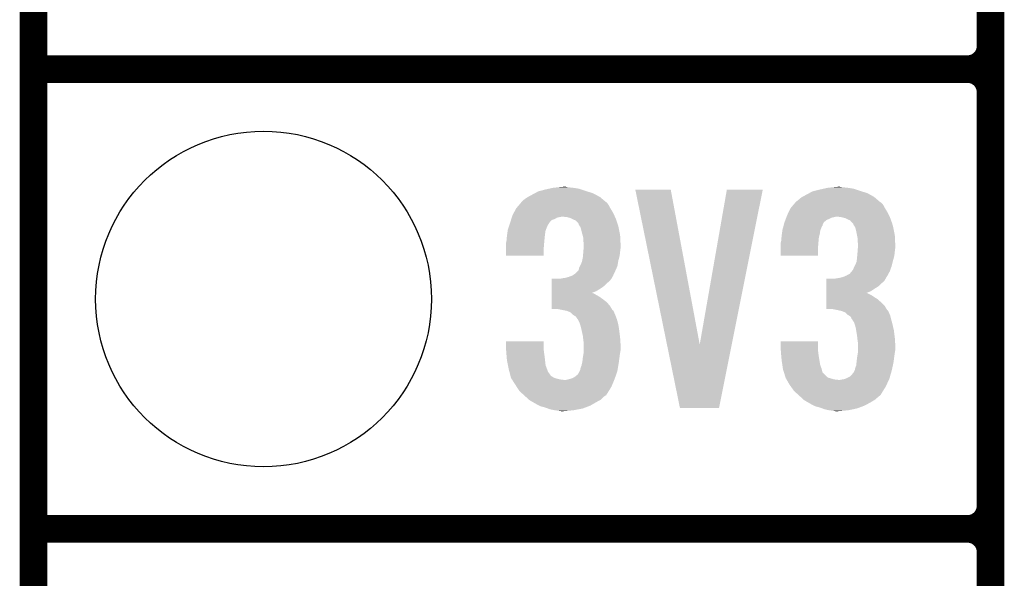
# Model space of a CAD drawing. Extents: x -0.05 to 0.95, y -0.15 to 2.1.
# Tile 2 of 38: x -0.05 to 0.16, y 0.04 to 0.16. Entities that reach past the tile are written whole.
import ezdxf

# ---------------------------------------------------------------- set-up
doc = ezdxf.new("R2010")
doc.units = 0
doc.layers.get('0').update_dxf_attribs({"linetype": 'CONTINUOUS'})
for name, color, linetype in [('PAC1811_CLICK_V100A_GKO', 5, 'CONTINUOUS'), ('PAC1811_CLICK_V100A_GTO', 14, 'CONTINUOUS'), ('PAC1811_CLICK_V100A_GTS', 12, 'CONTINUOUS')]:
    doc.layers.add(name, color=color, linetype=linetype)

# ---------------------------------------------------------------- blocks, each defined once
blk = doc.blocks.new('ROUND_24')
blk.add_circle((0, 0), 0.0365)

msp = doc.modelspace()

# ---------------------------------------------------------------- linework, layer by layer
at = {"layer": 'PAC1811_CLICK_V100A_GKO', "const_width": 0.006}
msp.add_lwpolyline([(-0.05, -0.15), (-0.05, 2.01)], dxfattribs=at)
at = {"layer": 'PAC1811_CLICK_V100A_GTO', "const_width": 0.006}
for points in [[(0.158, -0.022), (0.158, 0.722)], [(0.158, 0.155), (0.158, 0.245)], [(-0.05, 0.15), (0.153, 0.15)], [(-0.05, 0.15), (0.153, 0.15)], [(0.158, 0.055), (0.158, 0.145)], [(-0.05, 0.05), (0.153, 0.05)], [(-0.05, 0.05), (0.153, 0.05)]]:
    msp.add_lwpolyline(points, dxfattribs=at)
for points in [[(0.153, 0.15, 0.414214), (0.158, 0.155)], [(0.158, 0.145, 0.414214), (0.153, 0.15)], [(0.158, 0.145, 0.414214), (0.153, 0.15)], [(0.153, 0.05, 0.414214), (0.158, 0.055)], [(0.158, 0.045, 0.414214), (0.153, 0.05)], [(0.158, 0.045, 0.414214), (0.153, 0.05)]]:
    msp.add_lwpolyline(points, format="xyb", dxfattribs=at)
at = {"layer": 'PAC1811_CLICK_V100A_GTO'}
for points in [[(0.0621, 0.124), (0.063, 0.1242), (0.0685, 0.124), (0.0672, 0.1242)], [(0.063, 0.1242), (0.06405, 0.1243), (0.0672, 0.1242), (0.0661, 0.1243)], [(0.06405, 0.1243), (0.0651, 0.1244), (0.0661, 0.1243), (0.0657, 0.1244)], [(0.1218, 0.124), (0.1227, 0.1242), (0.1282, 0.124), (0.1269, 0.1242)], [(0.1227, 0.1242), (0.12375, 0.1243), (0.1269, 0.1242), (0.1258, 0.1243)], [(0.12375, 0.1243), (0.1248, 0.1244), (0.1258, 0.1243), (0.1253, 0.1244)], [(0.0566, 0.1216), (0.0573, 0.1221), (0.07381, 0.1216), (0.07322, 0.1221)], [(0.0573, 0.1221), (0.05748, 0.1222), (0.07322, 0.1221), (0.0731, 0.1222)], [(0.05748, 0.1222), (0.0584, 0.1227), (0.0731, 0.1222), (0.07216, 0.1227)], [(0.0584, 0.1227), (0.05896, 0.123), (0.07216, 0.1227), (0.0716, 0.123)], [(0.05896, 0.123), (0.0597, 0.1234), (0.0716, 0.123), (0.07032, 0.1234)], [(0.0597, 0.1234), (0.06007, 0.1235), (0.07032, 0.1234), (0.07, 0.1235)], [(0.06007, 0.1235), (0.0612, 0.1238), (0.07, 0.1235), (0.0691, 0.1238)], [(0.0612, 0.1238), (0.0621, 0.124), (0.0691, 0.1238), (0.0685, 0.124)], [(0.08768, 0.0901), (0.0808, 0.1238), (0.0948, 0.0901), (0.0885, 0.1238)], [(0.0808, 0.1238), (0.0808, 0.1238), (0.0885, 0.1238), (0.0808, 0.1238)], [(0.0948, 0.0901), (0.1007, 0.1238), (0.10176, 0.0901), (0.1085, 0.1238)], [(0.1007, 0.1238), (0.1007, 0.1238), (0.1085, 0.1238), (0.1007, 0.1238)], [(0.1163, 0.1216), (0.1169, 0.1221), (0.13341, 0.1216), (0.13282, 0.1221)], [(0.1169, 0.1221), (0.11708, 0.1222), (0.13282, 0.1221), (0.1327, 0.1222)], [(0.11708, 0.1222), (0.118, 0.1227), (0.1327, 0.1222), (0.13182, 0.1227)], [(0.118, 0.1227), (0.11856, 0.123), (0.13182, 0.1227), (0.1313, 0.123)], [(0.11856, 0.123), (0.1193, 0.1234), (0.1313, 0.123), (0.13002, 0.1234)], [(0.1193, 0.1234), (0.1197, 0.1235), (0.13002, 0.1234), (0.1297, 0.1235)], [(0.1197, 0.1235), (0.1209, 0.1238), (0.1297, 0.1235), (0.1288, 0.1238)], [(0.1209, 0.1238), (0.1218, 0.124), (0.1288, 0.1238), (0.1282, 0.124)], [(0.0549, 0.1197), (0.05566, 0.1206), (0.0754, 0.1197), (0.0749, 0.1206)], [(0.05566, 0.1206), (0.056, 0.121), (0.0749, 0.1206), (0.0746, 0.121)], [(0.056, 0.121), (0.0561, 0.1211), (0.0746, 0.121), (0.0744, 0.1211)], [(0.0561, 0.1211), (0.0566, 0.1216), (0.0744, 0.1211), (0.07381, 0.1216)], [(0.1145, 0.1197), (0.11526, 0.1206), (0.1351, 0.1197), (0.1346, 0.1206)], [(0.11526, 0.1206), (0.1156, 0.121), (0.1346, 0.1206), (0.1342, 0.121)], [(0.1156, 0.121), (0.1157, 0.1211), (0.1342, 0.121), (0.134, 0.1211)], [(0.1157, 0.1211), (0.1158, 0.1212), (0.134, 0.1211), (0.13388, 0.1212)], [(0.1158, 0.1212), (0.1163, 0.1216), (0.13388, 0.1212), (0.13341, 0.1216)], [(0.05394, 0.1177), (0.05401, 0.1179), (0.0638, 0.1177), (0.0648, 0.1179)], [(0.05401, 0.1179), (0.0541, 0.1182), (0.07637, 0.1179), (0.07623, 0.1182)], [(0.0541, 0.1182), (0.05437, 0.1187), (0.07623, 0.1182), (0.076, 0.1187)], [(0.05437, 0.1187), (0.0549, 0.1197), (0.076, 0.1187), (0.0754, 0.1197)], [(0.066, 0.1178), (0.0651, 0.1179), (0.07642, 0.1178), (0.07637, 0.1179)], [(0.0667, 0.1176), (0.066, 0.1178), (0.07651, 0.1176), (0.07642, 0.1178)], [(0.11361, 0.1177), (0.11365, 0.1178), (0.1235, 0.1177), (0.124, 0.1178)], [(0.11365, 0.1178), (0.11369, 0.1179), (0.124, 0.1178), (0.1244, 0.1179)], [(0.11369, 0.1179), (0.1138, 0.1182), (0.13607, 0.1179), (0.13593, 0.1182)], [(0.1138, 0.1182), (0.11403, 0.1187), (0.13593, 0.1182), (0.1357, 0.1187)], [(0.11403, 0.1187), (0.1145, 0.1197), (0.1357, 0.1187), (0.1351, 0.1197)], [(0.1256, 0.1178), (0.1248, 0.1179), (0.13612, 0.1178), (0.13607, 0.1179)], [(0.1264, 0.1176), (0.1256, 0.1178), (0.13621, 0.1176), (0.13612, 0.1178)], [(0.0531, 0.1151), (0.05337, 0.1159), (0.06138, 0.1151), (0.0617, 0.1159)], [(0.05337, 0.1159), (0.0534, 0.116), (0.0617, 0.1159), (0.0618, 0.116)], [(0.0534, 0.116), (0.05343, 0.1161), (0.0618, 0.116), (0.0618, 0.1161)], [(0.05343, 0.1161), (0.0536, 0.1166), (0.0618, 0.1161), (0.06213, 0.1166)], [(0.0536, 0.1166), (0.05363, 0.1167), (0.06213, 0.1166), (0.0622, 0.1167)], [(0.05363, 0.1167), (0.05379, 0.1172), (0.0622, 0.1167), (0.0627, 0.1172)], [(0.05379, 0.1172), (0.05385, 0.1174), (0.0627, 0.1172), (0.0633, 0.1174)], [(0.05385, 0.1174), (0.05394, 0.1177), (0.0633, 0.1174), (0.0638, 0.1177)], [(0.0671, 0.1174), (0.0667, 0.1176), (0.0766, 0.1174), (0.07651, 0.1176)], [(0.0673, 0.1173), (0.0671, 0.1174), (0.07663, 0.1173), (0.0766, 0.1174)], [(0.0678, 0.1171), (0.0673, 0.1173), (0.0767, 0.1171), (0.07663, 0.1173)], [(0.0684, 0.1165), (0.0678, 0.1171), (0.0769, 0.1165), (0.0767, 0.1171)], [(0.0685, 0.1163), (0.0684, 0.1165), (0.07697, 0.1163), (0.0769, 0.1165)], [(0.0685, 0.1162), (0.0685, 0.1163), (0.077, 0.1162), (0.07697, 0.1163)], [(0.0687, 0.1159), (0.0685, 0.1162), (0.0771, 0.1159), (0.077, 0.1162)], [(0.0689, 0.1156), (0.0687, 0.1159), (0.07716, 0.1156), (0.0771, 0.1159)], [(0.0691, 0.1148), (0.0689, 0.1156), (0.07732, 0.1148), (0.07716, 0.1156)], [(0.1128, 0.1151), (0.11301, 0.1159), (0.12108, 0.1151), (0.1214, 0.1159)], [(0.11301, 0.1159), (0.11304, 0.116), (0.1214, 0.1159), (0.1215, 0.116)], [(0.11304, 0.116), (0.11307, 0.1161), (0.1215, 0.116), (0.1215, 0.1161)], [(0.11307, 0.1161), (0.1132, 0.1166), (0.1215, 0.1161), (0.12175, 0.1166)], [(0.1132, 0.1166), (0.11324, 0.1167), (0.12175, 0.1166), (0.1218, 0.1167)], [(0.11324, 0.1167), (0.11342, 0.1172), (0.1218, 0.1167), (0.1224, 0.1172)], [(0.11342, 0.1172), (0.1135, 0.1174), (0.1224, 0.1172), (0.1229, 0.1174)], [(0.1135, 0.1174), (0.11361, 0.1177), (0.1229, 0.1174), (0.1235, 0.1177)], [(0.1268, 0.1174), (0.1264, 0.1176), (0.1363, 0.1174), (0.13621, 0.1176)], [(0.127, 0.1173), (0.1268, 0.1174), (0.13633, 0.1173), (0.1363, 0.1174)], [(0.1275, 0.1171), (0.127, 0.1173), (0.1364, 0.1171), (0.13633, 0.1173)], [(0.1277, 0.1168), (0.1275, 0.1171), (0.1365, 0.1168), (0.1364, 0.1171)], [(0.1282, 0.1163), (0.1277, 0.1168), (0.13667, 0.1163), (0.1365, 0.1168)], [(0.1282, 0.1162), (0.1282, 0.1163), (0.1367, 0.1162), (0.13667, 0.1163)], [(0.1284, 0.1159), (0.1282, 0.1162), (0.1368, 0.1159), (0.1367, 0.1162)], [(0.1286, 0.1156), (0.1284, 0.1159), (0.13686, 0.1156), (0.1368, 0.1159)], [(0.1288, 0.1148), (0.1286, 0.1156), (0.13702, 0.1148), (0.13686, 0.1156)], [(0.05287, 0.1134), (0.0529, 0.1137), (0.0611, 0.1134), (0.06114, 0.1137)], [(0.0529, 0.1137), (0.05297, 0.1142), (0.06114, 0.1137), (0.0612, 0.1142)], [(0.05297, 0.1142), (0.05307, 0.1149), (0.0612, 0.1142), (0.0613, 0.1149)], [(0.05307, 0.1149), (0.0531, 0.1151), (0.0613, 0.1149), (0.06138, 0.1151)], [(0.06934, 0.1139), (0.0691, 0.1148), (0.0775, 0.1139), (0.07732, 0.1148)], [(0.0695, 0.1133), (0.06934, 0.1139), (0.07753, 0.1133), (0.0775, 0.1139)], [(0.11257, 0.1134), (0.1126, 0.1137), (0.1207, 0.1134), (0.12077, 0.1137)], [(0.1126, 0.1137), (0.11267, 0.1142), (0.12077, 0.1137), (0.1209, 0.1142)], [(0.11267, 0.1142), (0.11277, 0.1149), (0.1209, 0.1142), (0.121, 0.1149)], [(0.11277, 0.1149), (0.1128, 0.1151), (0.121, 0.1149), (0.12108, 0.1151)], [(0.12898, 0.1139), (0.1288, 0.1148), (0.1372, 0.1139), (0.13702, 0.1148)], [(0.1291, 0.1133), (0.12898, 0.1139), (0.13723, 0.1133), (0.1372, 0.1139)], [(0.0527, 0.1122), (0.05273, 0.1123), (0.06099, 0.1122), (0.061, 0.1123)], [(0.0527, 0.1111), (0.0527, 0.1122), (0.0609, 0.1111), (0.06099, 0.1122)], [(0.05273, 0.1123), (0.0528, 0.1126), (0.061, 0.1123), (0.06103, 0.1126)], [(0.0528, 0.1126), (0.05287, 0.1134), (0.06103, 0.1126), (0.0611, 0.1134)], [(0.0695, 0.1126), (0.0695, 0.1133), (0.07756, 0.1126), (0.07753, 0.1133)], [(0.0696, 0.1121), (0.0695, 0.1126), (0.07759, 0.1121), (0.07756, 0.1126)], [(0.06957, 0.1111), (0.0696, 0.1115), (0.0776, 0.1111), (0.0776, 0.1115)], [(0.0696, 0.1118), (0.0696, 0.1121), (0.0776, 0.1118), (0.07759, 0.1121)], [(0.0696, 0.1115), (0.0696, 0.1118), (0.0776, 0.1115), (0.0776, 0.1118)], [(0.1124, 0.1122), (0.11242, 0.1123), (0.12059, 0.1122), (0.1206, 0.1123)], [(0.1124, 0.1111), (0.1124, 0.1122), (0.1205, 0.1111), (0.12059, 0.1122)], [(0.11242, 0.1123), (0.1125, 0.1126), (0.1206, 0.1123), (0.12063, 0.1126)], [(0.1125, 0.1126), (0.11257, 0.1134), (0.12063, 0.1126), (0.1207, 0.1134)], [(0.1291, 0.1126), (0.1291, 0.1133), (0.13726, 0.1126), (0.13723, 0.1133)], [(0.1292, 0.1121), (0.1291, 0.1126), (0.13729, 0.1121), (0.13726, 0.1126)], [(0.12917, 0.1111), (0.1292, 0.1115), (0.1373, 0.1111), (0.1373, 0.1115)], [(0.1292, 0.1118), (0.1292, 0.1121), (0.1373, 0.1118), (0.13729, 0.1121)], [(0.1292, 0.1115), (0.1292, 0.1118), (0.1373, 0.1115), (0.1373, 0.1118)], [(0.0527, 0.1094), (0.0527, 0.1111), (0.0609, 0.1094), (0.0609, 0.1111)], [(0.0694, 0.1091), (0.06943, 0.1094), (0.07732, 0.1091), (0.0774, 0.1094)], [(0.06943, 0.1094), (0.0695, 0.1102), (0.0774, 0.1094), (0.07749, 0.1102)], [(0.0695, 0.1102), (0.06951, 0.1103), (0.07749, 0.1102), (0.0775, 0.1103)], [(0.06951, 0.1103), (0.06957, 0.1111), (0.0775, 0.1103), (0.0776, 0.1111)], [(0.1124, 0.1094), (0.1124, 0.1111), (0.1205, 0.1094), (0.1205, 0.1111)], [(0.129, 0.1091), (0.12903, 0.1094), (0.13702, 0.1091), (0.1371, 0.1094)], [(0.12903, 0.1094), (0.1291, 0.1102), (0.1371, 0.1094), (0.13719, 0.1102)], [(0.1291, 0.1102), (0.12911, 0.1103), (0.13719, 0.1102), (0.1372, 0.1103)], [(0.12911, 0.1103), (0.12917, 0.1111), (0.1372, 0.1103), (0.1373, 0.1111)], [(0.0686, 0.1068), (0.06875, 0.1071), (0.07676, 0.1068), (0.0769, 0.1071)], [(0.06875, 0.1071), (0.0689, 0.1074), (0.0769, 0.1071), (0.07695, 0.1074)], [(0.0689, 0.1074), (0.0692, 0.1081), (0.07695, 0.1074), (0.07707, 0.1081)], [(0.0692, 0.1081), (0.06924, 0.1083), (0.07707, 0.1081), (0.0771, 0.1083)], [(0.06924, 0.1083), (0.0694, 0.1091), (0.0771, 0.1083), (0.07732, 0.1091)], [(0.1283, 0.1068), (0.12845, 0.1071), (0.13639, 0.1068), (0.1365, 0.1071)], [(0.12845, 0.1071), (0.1286, 0.1074), (0.1365, 0.1071), (0.13657, 0.1074)], [(0.1286, 0.1074), (0.1289, 0.1081), (0.13657, 0.1074), (0.13675, 0.1081)], [(0.1289, 0.1081), (0.12892, 0.1083), (0.13675, 0.1081), (0.1368, 0.1083)], [(0.12892, 0.1083), (0.129, 0.1091), (0.1368, 0.1083), (0.13702, 0.1091)], [(0.0663, 0.1048), (0.06657, 0.1049), (0.0758, 0.1048), (0.0759, 0.1049)], [(0.06657, 0.1049), (0.0671, 0.1051), (0.0759, 0.1049), (0.07599, 0.1051)], [(0.0671, 0.1051), (0.0677, 0.1055), (0.07599, 0.1051), (0.07617, 0.1055)], [(0.0677, 0.1055), (0.0685, 0.1063), (0.07617, 0.1055), (0.07654, 0.1063)], [(0.0685, 0.1063), (0.0686, 0.1068), (0.07654, 0.1063), (0.07676, 0.1068)], [(0.126, 0.1048), (0.12623, 0.1049), (0.1354, 0.1048), (0.1355, 0.1049)], [(0.12623, 0.1049), (0.1267, 0.1051), (0.1355, 0.1049), (0.13561, 0.1051)], [(0.1267, 0.1051), (0.1274, 0.1055), (0.13561, 0.1051), (0.13583, 0.1055)], [(0.1274, 0.1055), (0.12782, 0.106), (0.13583, 0.1055), (0.1361, 0.106)], [(0.12782, 0.106), (0.1279, 0.1061), (0.1361, 0.106), (0.13614, 0.1061)], [(0.1279, 0.1061), (0.1281, 0.1063), (0.13614, 0.1061), (0.13621, 0.1063)], [(0.1281, 0.1063), (0.1283, 0.1068), (0.13621, 0.1063), (0.13639, 0.1068)], [(0.0626, 0.1039), (0.0626, 0.1044), (0.0752, 0.1039), (0.0756, 0.1044)], [(0.0626, 0.1034), (0.0626, 0.1039), (0.0746, 0.1034), (0.0752, 0.1039)], [(0.0626, 0.1028), (0.0626, 0.1034), (0.074, 0.1028), (0.0746, 0.1034)], [(0.0626, 0.1023), (0.0626, 0.1028), (0.0733, 0.1023), (0.074, 0.1028)], [(0.0644, 0.1044), (0.0649, 0.1045), (0.0756, 0.1044), (0.07565, 0.1045)], [(0.0649, 0.1045), (0.0656, 0.1046), (0.07565, 0.1045), (0.0757, 0.1046)], [(0.0656, 0.1046), (0.0663, 0.1048), (0.0757, 0.1046), (0.0758, 0.1048)], [(0.1223, 0.1039), (0.1223, 0.1044), (0.1349, 0.1039), (0.1352, 0.1044)], [(0.1223, 0.1034), (0.1223, 0.1039), (0.1343, 0.1034), (0.1349, 0.1039)], [(0.1223, 0.1028), (0.1223, 0.1034), (0.1337, 0.1028), (0.1343, 0.1034)], [(0.1223, 0.1023), (0.1223, 0.1028), (0.1329, 0.1023), (0.1337, 0.1028)], [(0.124, 0.1044), (0.1252, 0.1046), (0.1352, 0.1044), (0.1353, 0.1046)], [(0.1252, 0.1046), (0.126, 0.1048), (0.1353, 0.1046), (0.1354, 0.1048)], [(0.0626, 0.1017), (0.0626, 0.1023), (0.0723, 0.1017), (0.0733, 0.1023)], [(0.0626, 0.1013), (0.0626, 0.1017), (0.0713, 0.1013), (0.0723, 0.1017)], [(0.0626, 0.1012), (0.0626, 0.1013), (0.0718, 0.1012), (0.0714, 0.1013)], [(0.0626, 0.1009), (0.0626, 0.1012), (0.0723, 0.1009), (0.0718, 0.1012)], [(0.0626, 0.1005), (0.0626, 0.1009), (0.073, 0.1005), (0.0723, 0.1009)], [(0.1223, 0.1017), (0.1223, 0.1023), (0.132, 0.1017), (0.1329, 0.1023)], [(0.1223, 0.1013), (0.1223, 0.1017), (0.131, 0.1013), (0.132, 0.1017)], [(0.1223, 0.1012), (0.1223, 0.1013), (0.1314, 0.1012), (0.1311, 0.1013)], [(0.1223, 0.1013), (0.1223, 0.1013), (0.1311, 0.1013), (0.131, 0.1013)], [(0.1223, 0.1009), (0.1223, 0.1012), (0.132, 0.1009), (0.1314, 0.1012)], [(0.1223, 0.1005), (0.1223, 0.1009), (0.1326, 0.1005), (0.132, 0.1009)], [(0.0626, 0.1), (0.0626, 0.1005), (0.0737, 0.1), (0.073, 0.1005)], [(0.0626, 0.0993), (0.0626, 0.1), (0.0746, 0.0993), (0.0737, 0.1)], [(0.0626, 0.0985), (0.0626, 0.0993), (0.0753, 0.0985), (0.0746, 0.0993)], [(0.0626, 0.0978), (0.0626, 0.0985), (0.07572, 0.0978), (0.0753, 0.0985)], [(0.1223, 0.1), (0.1223, 0.1005), (0.1334, 0.1), (0.1326, 0.1005)], [(0.1223, 0.0993), (0.1223, 0.1), (0.1342, 0.0993), (0.1334, 0.1)], [(0.1223, 0.0985), (0.1223, 0.0993), (0.135, 0.0985), (0.1342, 0.0993)], [(0.1223, 0.0978), (0.1223, 0.0985), (0.13542, 0.0978), (0.135, 0.0985)], [(0.0655, 0.0975), (0.064, 0.0978), (0.0759, 0.0975), (0.07572, 0.0978)], [(0.066, 0.0974), (0.0655, 0.0975), (0.07605, 0.0974), (0.076, 0.0975)], [(0.0655, 0.0975), (0.0655, 0.0975), (0.076, 0.0975), (0.0759, 0.0975)], [(0.0667, 0.0971), (0.066, 0.0974), (0.0762, 0.0971), (0.07605, 0.0974)], [(0.0672, 0.0966), (0.0667, 0.0971), (0.07641, 0.0966), (0.0762, 0.0971)], [(0.06753, 0.0964), (0.0672, 0.0966), (0.0765, 0.0964), (0.07641, 0.0966)], [(0.0677, 0.0963), (0.06753, 0.0964), (0.07654, 0.0963), (0.0765, 0.0964)], [(0.068, 0.096), (0.0677, 0.0963), (0.07665, 0.096), (0.07654, 0.0963)], [(0.1247, 0.0976), (0.1237, 0.0978), (0.13554, 0.0976), (0.13542, 0.0978)], [(0.12515, 0.0975), (0.1247, 0.0976), (0.1356, 0.0975), (0.13554, 0.0976)], [(0.1256, 0.0974), (0.12515, 0.0975), (0.13575, 0.0974), (0.1357, 0.0975)], [(0.12515, 0.0975), (0.12515, 0.0975), (0.1357, 0.0975), (0.1356, 0.0975)], [(0.1264, 0.0971), (0.1256, 0.0974), (0.1359, 0.0971), (0.13575, 0.0974)], [(0.1269, 0.0966), (0.1264, 0.0971), (0.13611, 0.0966), (0.1359, 0.0971)], [(0.12723, 0.0964), (0.1269, 0.0966), (0.1362, 0.0964), (0.13611, 0.0966)], [(0.1274, 0.0963), (0.12723, 0.0964), (0.13623, 0.0963), (0.1362, 0.0964)], [(0.1277, 0.096), (0.1274, 0.0963), (0.1363, 0.096), (0.13623, 0.0963)], [(0.0682, 0.0957), (0.068, 0.096), (0.07676, 0.0957), (0.07665, 0.096)], [(0.0683, 0.0956), (0.0682, 0.0957), (0.0768, 0.0956), (0.07676, 0.0957)], [(0.0687, 0.0948), (0.0683, 0.0956), (0.07702, 0.0948), (0.0768, 0.0956)], [(0.06879, 0.0945), (0.0687, 0.0948), (0.0771, 0.0945), (0.07702, 0.0948)], [(0.069, 0.0938), (0.06879, 0.0945), (0.07721, 0.0938), (0.0771, 0.0945)], [(0.1278, 0.0957), (0.1277, 0.096), (0.13637, 0.0957), (0.1363, 0.096)], [(0.1279, 0.0956), (0.1278, 0.0957), (0.1364, 0.0956), (0.13637, 0.0957)], [(0.1284, 0.0948), (0.1279, 0.0956), (0.13662, 0.0948), (0.1364, 0.0956)], [(0.12849, 0.0945), (0.1284, 0.0948), (0.1367, 0.0945), (0.13662, 0.0948)], [(0.1287, 0.0938), (0.12849, 0.0945), (0.13686, 0.0938), (0.1367, 0.0945)], [(0.06913, 0.0932), (0.069, 0.0938), (0.0773, 0.0932), (0.07721, 0.0938)], [(0.0694, 0.092), (0.06913, 0.0932), (0.07745, 0.092), (0.0773, 0.0932)], [(0.1288, 0.0932), (0.1287, 0.0938), (0.137, 0.0932), (0.13686, 0.0938)], [(0.129, 0.092), (0.1288, 0.0932), (0.13715, 0.092), (0.137, 0.0932)], [(0.0527, 0.0891), (0.0527, 0.0908), (0.0609, 0.0891), (0.0609, 0.0908)], [(0.0527, 0.0908), (0.0527, 0.0908), (0.0609, 0.0908), (0.0527, 0.0908)], [(0.06944, 0.0916), (0.0694, 0.092), (0.0775, 0.0916), (0.07745, 0.092)], [(0.0695, 0.0911), (0.06944, 0.0916), (0.07753, 0.0911), (0.0775, 0.0916)], [(0.0696, 0.0904), (0.0695, 0.0911), (0.07758, 0.0904), (0.07753, 0.0911)], [(0.0696, 0.09), (0.0696, 0.0904), (0.0776, 0.09), (0.07758, 0.0904)], [(0.0696, 0.0889), (0.0696, 0.09), (0.0776, 0.0889), (0.0776, 0.09)], [(0.0905, 0.0763), (0.08768, 0.0901), (0.099, 0.0763), (0.10176, 0.0901)], [(0.1124, 0.0891), (0.1124, 0.0908), (0.1205, 0.0891), (0.1205, 0.0908)], [(0.1124, 0.0908), (0.1124, 0.0908), (0.1205, 0.0908), (0.1124, 0.0908)], [(0.12904, 0.0916), (0.129, 0.092), (0.1372, 0.0916), (0.13715, 0.092)], [(0.1291, 0.0911), (0.12904, 0.0916), (0.13723, 0.0911), (0.1372, 0.0916)], [(0.1292, 0.0904), (0.1291, 0.0911), (0.13728, 0.0904), (0.13723, 0.0911)], [(0.1292, 0.09), (0.1292, 0.0904), (0.1373, 0.09), (0.13728, 0.0904)], [(0.1292, 0.0889), (0.1292, 0.09), (0.1373, 0.0889), (0.1373, 0.09)], [(0.05272, 0.0889), (0.0527, 0.0891), (0.0609, 0.0889), (0.0609, 0.0891)], [(0.05278, 0.0881), (0.05272, 0.0889), (0.061, 0.0881), (0.0609, 0.0889)], [(0.05284, 0.0874), (0.05278, 0.0881), (0.0611, 0.0874), (0.061, 0.0881)], [(0.06945, 0.0876), (0.06957, 0.0883), (0.0774, 0.0876), (0.0775, 0.0883)], [(0.06957, 0.0883), (0.0696, 0.0885), (0.0775, 0.0883), (0.07753, 0.0885)], [(0.0696, 0.0885), (0.0696, 0.0889), (0.07753, 0.0885), (0.0776, 0.0889)], [(0.11242, 0.0889), (0.1124, 0.0891), (0.1205, 0.0889), (0.1205, 0.0891)], [(0.11248, 0.0881), (0.11242, 0.0889), (0.1206, 0.0881), (0.1205, 0.0889)], [(0.11254, 0.0874), (0.11248, 0.0881), (0.1207, 0.0874), (0.1206, 0.0881)], [(0.12905, 0.0876), (0.12917, 0.0883), (0.1371, 0.0876), (0.1372, 0.0883)], [(0.12917, 0.0883), (0.1292, 0.0885), (0.1372, 0.0883), (0.13723, 0.0885)], [(0.1292, 0.0885), (0.1292, 0.0889), (0.13723, 0.0885), (0.1373, 0.0889)], [(0.0529, 0.0867), (0.05284, 0.0874), (0.06118, 0.0867), (0.0611, 0.0874)], [(0.05312, 0.0856), (0.0529, 0.0867), (0.0613, 0.0856), (0.06118, 0.0867)], [(0.0691, 0.0855), (0.06923, 0.0861), (0.0771, 0.0855), (0.0772, 0.0861)], [(0.06923, 0.0861), (0.0693, 0.0864), (0.0772, 0.0861), (0.07724, 0.0864)], [(0.0693, 0.0864), (0.0694, 0.0873), (0.07724, 0.0864), (0.07736, 0.0873)], [(0.0694, 0.0873), (0.06945, 0.0876), (0.07736, 0.0873), (0.0774, 0.0876)], [(0.1126, 0.0867), (0.11254, 0.0874), (0.12082, 0.0867), (0.1207, 0.0874)], [(0.11277, 0.0856), (0.1126, 0.0867), (0.121, 0.0856), (0.12082, 0.0867)], [(0.1288, 0.0855), (0.12887, 0.0861), (0.13677, 0.0855), (0.1369, 0.0861)], [(0.12887, 0.0861), (0.129, 0.0873), (0.1369, 0.0861), (0.13706, 0.0873)], [(0.129, 0.0873), (0.12905, 0.0876), (0.13706, 0.0873), (0.1371, 0.0876)], [(0.0533, 0.0847), (0.05312, 0.0856), (0.06164, 0.0847), (0.0613, 0.0856)], [(0.05348, 0.084), (0.0533, 0.0847), (0.0619, 0.084), (0.06164, 0.0847)], [(0.05354, 0.0838), (0.05348, 0.084), (0.0621, 0.0838), (0.062, 0.084)], [(0.05348, 0.084), (0.05348, 0.084), (0.062, 0.084), (0.0619, 0.084)], [(0.05362, 0.0835), (0.05354, 0.0838), (0.0623, 0.0835), (0.0621, 0.0838)], [(0.05369, 0.0832), (0.05362, 0.0835), (0.0626, 0.0832), (0.0623, 0.0835)], [(0.0677, 0.0831), (0.0683, 0.0836), (0.07648, 0.0831), (0.07665, 0.0836)], [(0.0683, 0.0836), (0.0686, 0.0841), (0.07665, 0.0836), (0.07683, 0.0841)], [(0.0686, 0.0842), (0.06867, 0.0843), (0.07686, 0.0842), (0.0769, 0.0843)], [(0.0686, 0.0841), (0.0686, 0.0842), (0.07683, 0.0841), (0.07686, 0.0842)], [(0.06867, 0.0843), (0.0688, 0.0845), (0.0769, 0.0843), (0.07693, 0.0845)], [(0.0688, 0.0845), (0.0689, 0.085), (0.07693, 0.0845), (0.07702, 0.085)], [(0.0689, 0.085), (0.0691, 0.0855), (0.07702, 0.085), (0.0771, 0.0855)], [(0.11288, 0.0848), (0.11277, 0.0856), (0.1213, 0.0848), (0.121, 0.0856)], [(0.1129, 0.0847), (0.11288, 0.0848), (0.12133, 0.0847), (0.1213, 0.0848)], [(0.11312, 0.084), (0.1129, 0.0847), (0.1215, 0.084), (0.12133, 0.0847)], [(0.11318, 0.0838), (0.11312, 0.084), (0.1217, 0.0838), (0.1216, 0.084)], [(0.11312, 0.084), (0.11312, 0.084), (0.1216, 0.084), (0.1215, 0.084)], [(0.11337, 0.0832), (0.11318, 0.0838), (0.1223, 0.0832), (0.1217, 0.0838)], [(0.1274, 0.0831), (0.1279, 0.0836), (0.13615, 0.0831), (0.13629, 0.0836)], [(0.1279, 0.0836), (0.1283, 0.0841), (0.13629, 0.0836), (0.13644, 0.0841)], [(0.1283, 0.0842), (0.12837, 0.0843), (0.13647, 0.0842), (0.1365, 0.0843)], [(0.1283, 0.0841), (0.1283, 0.0842), (0.13644, 0.0841), (0.13647, 0.0842)], [(0.12837, 0.0843), (0.1285, 0.0845), (0.1365, 0.0843), (0.13654, 0.0845)], [(0.1285, 0.0845), (0.1286, 0.085), (0.13654, 0.0845), (0.13666, 0.085)], [(0.1286, 0.085), (0.1288, 0.0855), (0.13666, 0.085), (0.13677, 0.0855)], [(0.05377, 0.0829), (0.05369, 0.0832), (0.0631, 0.0829), (0.0626, 0.0832)], [(0.0538, 0.0828), (0.05377, 0.0829), (0.0634, 0.0828), (0.0631, 0.0829)], [(0.05386, 0.0827), (0.0538, 0.0828), (0.0637, 0.0827), (0.0634, 0.0828)], [(0.05399, 0.0825), (0.05386, 0.0827), (0.0645, 0.0825), (0.0637, 0.0827)], [(0.05406, 0.0824), (0.05399, 0.0825), (0.0653, 0.0824), (0.0645, 0.0825)], [(0.05502, 0.0809), (0.05406, 0.0824), (0.0756, 0.0809), (0.07622, 0.0824)], [(0.0657, 0.0824), (0.0661, 0.0825), (0.07622, 0.0824), (0.07626, 0.0825)], [(0.0661, 0.0825), (0.0666, 0.0826), (0.07626, 0.0825), (0.0763, 0.0826)], [(0.0666, 0.0826), (0.0672, 0.0828), (0.0763, 0.0826), (0.07637, 0.0828)], [(0.0672, 0.0828), (0.0677, 0.0831), (0.07637, 0.0828), (0.07648, 0.0831)], [(0.11347, 0.0829), (0.11337, 0.0832), (0.1227, 0.0829), (0.1223, 0.0832)], [(0.1135, 0.0828), (0.11347, 0.0829), (0.12305, 0.0828), (0.1227, 0.0829)], [(0.11367, 0.0825), (0.1135, 0.0828), (0.1241, 0.0825), (0.12305, 0.0828)], [(0.11373, 0.0824), (0.11367, 0.0825), (0.125, 0.0824), (0.1241, 0.0825)], [(0.1143, 0.0814), (0.11373, 0.0824), (0.13544, 0.0814), (0.13591, 0.0824)], [(0.11466, 0.0809), (0.1143, 0.0814), (0.1352, 0.0809), (0.13544, 0.0814)], [(0.1253, 0.0824), (0.1263, 0.0826), (0.13591, 0.0824), (0.136, 0.0826)], [(0.1263, 0.0826), (0.1268, 0.0828), (0.136, 0.0826), (0.13606, 0.0828)], [(0.1268, 0.0828), (0.1274, 0.0831), (0.13606, 0.0828), (0.13615, 0.0831)], [(0.0556, 0.08), (0.05502, 0.0809), (0.07504, 0.08), (0.0756, 0.0809)], [(0.05637, 0.0793), (0.0556, 0.08), (0.0746, 0.0793), (0.07504, 0.08)], [(0.05659, 0.0791), (0.05637, 0.0793), (0.0745, 0.0791), (0.0746, 0.0793)], [(0.1153, 0.08), (0.11466, 0.0809), (0.13464, 0.08), (0.1352, 0.0809)], [(0.11607, 0.0793), (0.1153, 0.08), (0.1342, 0.0793), (0.13464, 0.08)], [(0.11629, 0.0791), (0.11607, 0.0793), (0.1341, 0.0791), (0.1342, 0.0793)], [(0.05692, 0.0788), (0.05659, 0.0791), (0.074, 0.0788), (0.0745, 0.0791)], [(0.05769, 0.0781), (0.05692, 0.0788), (0.0733, 0.0781), (0.074, 0.0788)], [(0.0578, 0.078), (0.05769, 0.0781), (0.07312, 0.078), (0.0733, 0.0781)], [(0.05866, 0.0775), (0.0578, 0.078), (0.0722, 0.0775), (0.07312, 0.078)], [(0.059, 0.0773), (0.05866, 0.0775), (0.07186, 0.0773), (0.0722, 0.0775)], [(0.05992, 0.0768), (0.059, 0.0773), (0.071, 0.0768), (0.07186, 0.0773)], [(0.11662, 0.0788), (0.11629, 0.0791), (0.1337, 0.0788), (0.1341, 0.0791)], [(0.11739, 0.0781), (0.11662, 0.0788), (0.1329, 0.0781), (0.1337, 0.0788)], [(0.1175, 0.078), (0.11739, 0.0781), (0.13273, 0.078), (0.1329, 0.0781)], [(0.11836, 0.0775), (0.1175, 0.078), (0.1319, 0.0775), (0.13273, 0.078)], [(0.1187, 0.0773), (0.11836, 0.0775), (0.13153, 0.0773), (0.1319, 0.0775)], [(0.11962, 0.0768), (0.1187, 0.0773), (0.1306, 0.0768), (0.13153, 0.0773)], [(0.0601, 0.0767), (0.05992, 0.0768), (0.07073, 0.0767), (0.071, 0.0768)], [(0.0612, 0.0764), (0.0601, 0.0767), (0.06993, 0.0764), (0.07073, 0.0767)], [(0.06175, 0.0762), (0.0612, 0.0764), (0.0694, 0.0762), (0.06993, 0.0764)], [(0.0623, 0.076), (0.06175, 0.0762), (0.0684, 0.076), (0.0694, 0.0762)], [(0.0633, 0.0758), (0.0623, 0.076), (0.0674, 0.0758), (0.0684, 0.076)], [(0.0641, 0.0757), (0.0633, 0.0758), (0.0663, 0.0757), (0.0674, 0.0758)], [(0.0647, 0.0756), (0.0641, 0.0757), (0.0652, 0.0756), (0.0663, 0.0757)], [(0.1198, 0.0767), (0.11962, 0.0768), (0.13033, 0.0767), (0.1306, 0.0768)], [(0.1209, 0.0764), (0.1198, 0.0767), (0.12953, 0.0764), (0.13033, 0.0767)], [(0.12145, 0.0762), (0.1209, 0.0764), (0.129, 0.0762), (0.12953, 0.0764)], [(0.122, 0.076), (0.12145, 0.0762), (0.12805, 0.076), (0.129, 0.0762)], [(0.1229, 0.0758), (0.122, 0.076), (0.1271, 0.0758), (0.12805, 0.076)], [(0.1238, 0.0757), (0.1229, 0.0758), (0.126, 0.0757), (0.1271, 0.0758)], [(0.1243, 0.0756), (0.1238, 0.0757), (0.1249, 0.0756), (0.126, 0.0757)]]:
    msp.add_solid(points, dxfattribs=at)

# ---------------------------------------------------------------- block references
at = {"layer": 'PAC1811_CLICK_V100A_GTS'}
msp.add_blockref('ROUND_24', (0, 0.1), dxfattribs=at)

doc.saveas('drawing.dxf')
